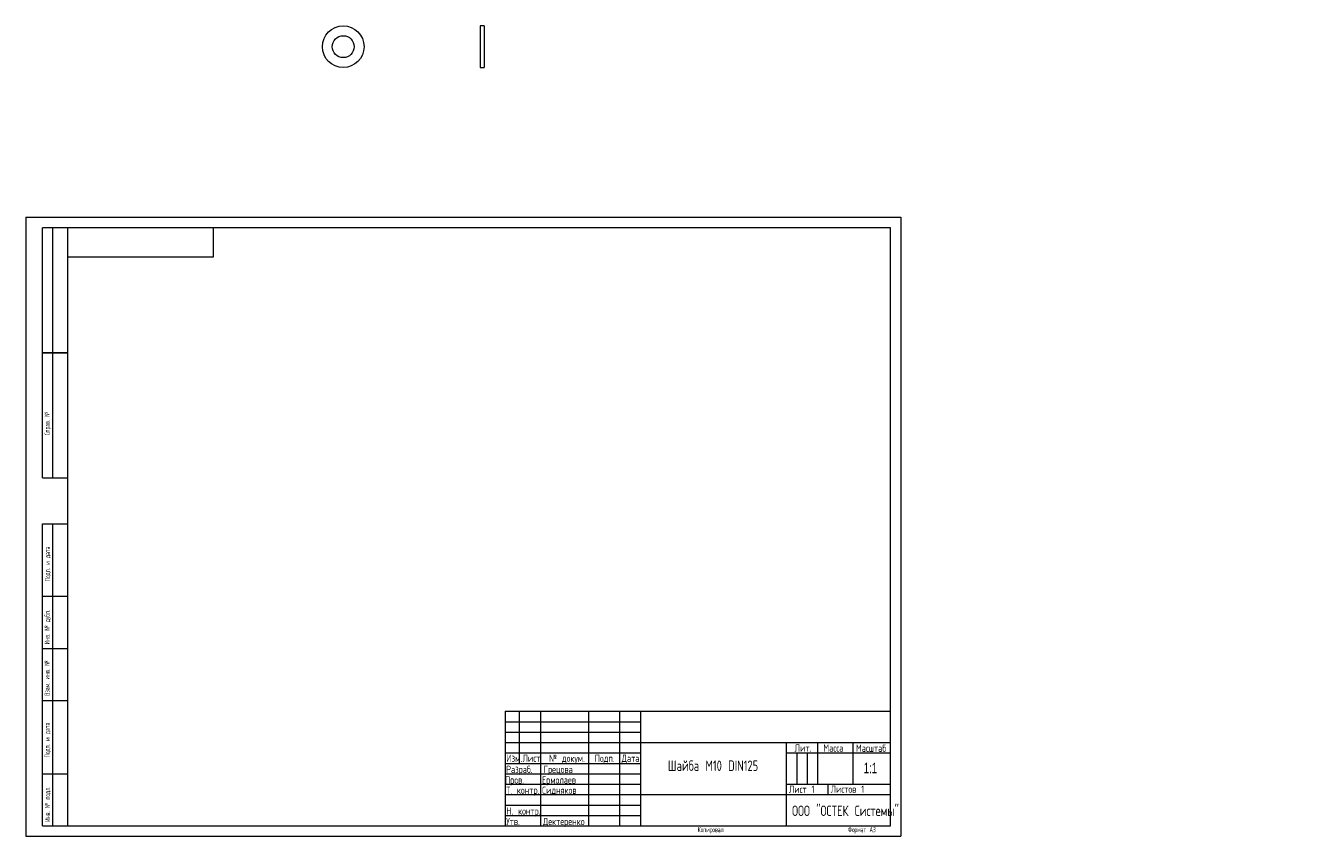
# Model space of a CAD drawing. Header units: millimetres. Extents: x 0 to 620, y -3 to 389.
import ezdxf

# ---------------------------------------------------------------- set-up
doc = ezdxf.new("R2010")
doc.units = ezdxf.units.MM
doc.layers.add('ОСЕВЫЕ', color=7, linetype='Continuous')
doc.styles.add('SLDTEXTSTYLE0', font='TXT', dxfattribs={"width": 0.7})
doc.styles.add('SLDTEXTSTYLE1', font='TXT', dxfattribs={"width": 0.7, "bigfont": 'bigfont'})
doc.styles.add('SLDTEXTSTYLE2', font='TXT', dxfattribs={"width": 0.783529, "bigfont": 'bigfont'})
doc.styles.add('SLDTEXTSTYLE3', font='TXT', dxfattribs={"width": 0.605, "bigfont": 'bigfont'})

msp = doc.modelspace()

# ---------------------------------------------------------------- linework, layer by layer
at = {"color": 7, "linetype": 'Continuous', "lineweight": 15}
for p, q in [((220.04, 388.86), (218.04, 388.86)), ((218.04, 388.86), (218.04, 368.86)), ((220.04, 388.86), (220.04, 368.86)), ((218.04, 368.86), (220.04, 368.86)), ((8, 172), (8, 292)), ((20, 292), (8, 292)), ((8, 172), (8, 292)), ((13, 172), (13, 292)), ((13, 172), (13, 292)), ((20, 292), (20, 5)), ((415, 292), (20, 292)), ((20, 292), (20, 5)), ((90, 278), (90, 292)), ((415, 5), (415, 292)), ((20, 278), (90, 278)), ((8, 232), (20, 232)), ((20, 232), (8, 232)), ((8, 172), (20, 172)), ((8, 5), (8, 150)), ((8, 150), (20, 150)), ((13, 5), (13, 150)), ((20, 115), (8, 115)), ((20, 90), (8, 90)), ((20, 65), (8, 65)), ((230, 60), (415, 60)), ((230, 60), (230, 5)), ((237, 35), (237, 60)), ((247, 60), (247, 5)), ((270, 60), (270, 5)), ((285, 60), (285, 5)), ((295, 60), (295, 5)), ((295, 45), (415, 45)), ((365, 45), (365, 5)), ((380, 45), (380, 25)), ((397, 45), (397, 25)), ((230, 40), (295, 40)), ((365, 40), (415, 40)), ((230, 35), (295, 35)), ((8, 30), (20, 30)), ((365, 25), (415, 25)), ((385, 25), (385, 20)), ((295, 20), (415, 20)), ((8, 5), (20, 5)), ((20, 5), (415, 5))]:
    msp.add_line(p, q, dxfattribs=at)
at = {"color": 7, "linetype": 'Continuous', "lineweight": 0}
for p, q in [((230, 55), (295, 55)), ((230, 50), (295, 50)), ((230, 45), (295, 45)), ((370, 40), (370, 25)), ((375, 40), (375, 25)), ((230, 30), (295, 30)), ((230, 25), (295, 25)), ((230, 20), (295, 20)), ((230, 15), (295, 15)), ((230, 10), (295, 10))]:
    msp.add_line(p, q, dxfattribs=at)
at = {"color": 7, "linetype": 'Continuous', "lineweight": 15}
for radius in [10, 5.25]:
    msp.add_circle((152.33, 378.86), radius, dxfattribs=at)
at = {"layer": 'ОСЕВЫЕ', "lineweight": 0}
for p, q in [((0, 297), (420, 297)), ((0, 297), (0, 0)), ((420, 297), (420, 0)), ((0, 0), (420, 0))]:
    msp.add_line(p, q, dxfattribs=at)

# ---------------------------------------------------------------- texts
at = {"color": 7, "linetype": 'Continuous', "lineweight": 0, "char_height": 2.5, "attachment_point": 1, "rotation": 90, "style": 'SLDTEXTSTYLE3'}
for s, insert in [('\\M+18452\\M+18481\\M+18482\\M+18470\\M+18472. \\M+18782', (9, 192.45)), ('\\M+18450\\M+18480\\M+18474\\M+18481. \\M+18479 \\M+18474\\M+18470\\M+18484\\M+18470', (9.14, 122.3)), ('\\M+18449\\M+1847E\\M+18472. \\M+18782 \\M+18474\\M+18485\\M+18471\\M+1847C.', (8.95, 92.12)), ('\\M+18442\\M+18478\\M+18470\\M+1847D. \\M+18479\\M+1847E\\M+18472. \\M+18782', (8.97, 67.4)), ('\\M+18450\\M+18480\\M+18474\\M+18481. \\M+18479 \\M+18474\\M+18470\\M+18484\\M+18470', (8.99, 37.79)), ('\\M+18449\\M+1847E\\M+18472. \\M+18782 \\M+18481\\M+18480\\M+18474\\M+1847C.', (9.15, 6.96))]:
    msp.add_mtext(s, dxfattribs=dict(at, insert=insert))
at = {"color": 7, "linetype": 'Continuous', "lineweight": 0}
for s, insert, char_height, attachment_point, style in [('\\M+1844C\\M+18479\\M+18484.', (369.01, 44.12), 3.5, 1, 'SLDTEXTSTYLE1'), ('\\M+1844D\\M+18470\\M+18483\\M+18483\\M+18470', (382.76, 44.12), 3.5, 1, 'SLDTEXTSTYLE1'), ('\\M+1844D\\M+18470\\M+18483\\M+1848A\\M+18484\\M+18470\\M+18471', (398.43, 44.02), 3.5, 1, 'SLDTEXTSTYLE1'), ('\\M+18449\\M+18478\\M+1847D.', (230.54, 39.16), 3.5, 1, 'SLDTEXTSTYLE2'), ('\\M+1844C\\M+18479\\M+18483\\M+18484', (238.39, 39.22), 3.5, 1, 'SLDTEXTSTYLE1'), ('\\M+18782 \\M+18474\\M+18480\\M+1847B\\M+18485\\M+1847D.', (251.12, 39.19), 3.5, 1, 'SLDTEXTSTYLE1'), ('\\M+18450\\M+18480\\M+18474\\M+18481.', (273.04, 39.19), 3.5, 1, 'SLDTEXTSTYLE1'), ('\\M+18444\\M+18470\\M+18484\\M+18470', (285.97, 39.19), 3.5, 1, 'SLDTEXTSTYLE1'), ('\\M+18451\\M+18470\\M+18478\\M+18482\\M+18470\\M+18471.', (230.52, 33.89), 3.5, 1, 'SLDTEXTSTYLE1'), ('\\M+18443\\M+18482\\M+18475\\M+18488\\M+18480\\M+18472\\M+18470', (248.5, 33.89), 3.5, 1, 'SLDTEXTSTYLE1'), ('\\M+18459\\M+18470\\M+1847A\\M+18471\\M+18470 \\M+1844D10 DIN125', (329.82, 36.38), 5, 2, 'SLDTEXTSTYLE1'), ('1:1', (405.36, 35.27), 5, 2, 'SLDTEXTSTYLE0'), ('\\M+18450\\M+18482\\M+18480\\M+18472.', (229.98, 28.79), 3.5, 1, 'SLDTEXTSTYLE1'), ('\\M+18445\\M+18482\\M+1847D\\M+18480\\M+1847C\\M+18470\\M+18475\\M+18472', (247.68, 28.79), 3.5, 1, 'SLDTEXTSTYLE1'), ('\\M+18453. \\M+1847B\\M+18480\\M+1847E\\M+18484\\M+18482.', (230.5, 23.86), 3.5, 1, 'SLDTEXTSTYLE1'), ('\\M+18452\\M+18479\\M+18474\\M+1847E\\M+18491\\M+1847B\\M+18480\\M+18472', (247.78, 23.86), 3.5, 1, 'SLDTEXTSTYLE1'), ('\\M+1844C\\M+18479\\M+18483\\M+18484 1', (366.24, 24.32), 3.5, 1, 'SLDTEXTSTYLE1'), ('\\M+1844C\\M+18479\\M+18483\\M+18484\\M+18480\\M+18472 1', (386.3, 24.37), 3.5, 1, 'SLDTEXTSTYLE1'), ('\\M+1844E. \\M+1847B\\M+18480\\M+1847E\\M+18484\\M+18482.', (230.56, 13.88), 3.5, 1, 'SLDTEXTSTYLE1'), ('\\M+1844F\\M+1844F\\M+1844F "\\M+1844F\\M+18452\\M+18453\\M+18445\\M+1844B \\M+18452\\M+18479\\M+18483\\M+18484\\M+18475\\M+1847D\\M+1848D"', (367.78, 14.76), 5, 1, 'SLDTEXTSTYLE1'), ('\\M+18454\\M+18484\\M+18472.', (230.55, 8.86), 3.5, 1, 'SLDTEXTSTYLE1'), ('\\M+18444\\M+18475\\M+1847B\\M+18484\\M+18475\\M+18482\\M+18475\\M+1847E\\M+1847B\\M+18480', (248.18, 8.86), 3.5, 1, 'SLDTEXTSTYLE1'), ('\\M+1844B\\M+18480\\M+18481\\M+18479\\M+18482\\M+18480\\M+18472\\M+18470\\M+1847C', (322.46, 4.47), 2.5, 1, 'SLDTEXTSTYLE3'), ('\\M+18455\\M+18480\\M+18482\\M+1847D\\M+18470\\M+18484 \\M+184403', (394.63, 4.48), 2.5, 1, 'SLDTEXTSTYLE3')]:
    msp.add_mtext(s, dxfattribs=dict(at, insert=insert, char_height=char_height, attachment_point=attachment_point, style=style))

doc.saveas('drawing.dxf')
